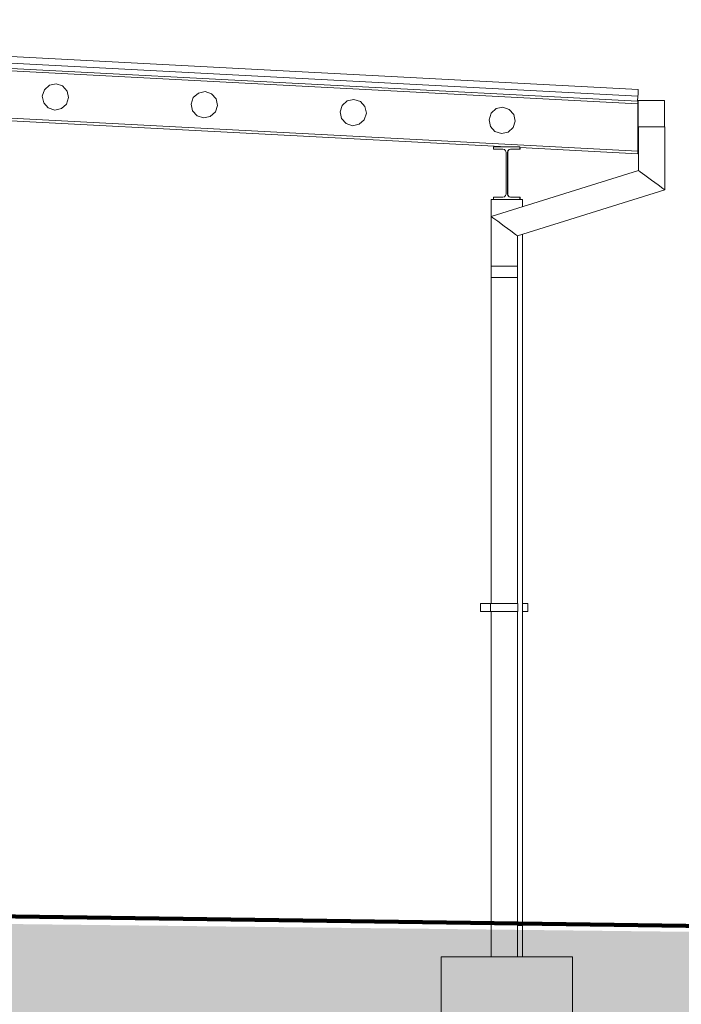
# Model space of a CAD drawing. Header units: metres. Extents: x -69 to 133, y -8 to 26.
# Tile 105 of 108: x 116.89 to 119.41, y -0.4 to 3.35. Entities that reach past the tile are written whole.
import ezdxf

# ---------------------------------------------------------------- set-up
doc = ezdxf.new("R2010")
doc.units = ezdxf.units.M
doc.header["$MEASUREMENT"] = 0
for name, color, linetype in [('10 Stütze', 7, 'Continuous'), ('20 Fundament', 7, 'Continuous'), ('30 Dachaufbau', 7, 'Continuous'), ('30 Dachentwässerung', 7, 'Continuous'), ('30 Dachstuhl', 7, 'Continuous'), ('60 Gelände 2D Übersicht', 7, 'Continuous'), ('90 Allgemein Beschriftung', 7, 'Continuous'), ('94 Genehmigungsplanung Bemaßung', 7, 'Continuous')]:
    doc.layers.add(name, color=color, linetype=linetype)
doc.styles.add('ERSTELLTER_STIL_2', font='arial.ttf')
doc.dimstyles.new('ERSTELLTER_STIL__1', dxfattribs={"dimtxt": 0.25, "dimasz": 0.19, "dimexe": 0.18, "dimexo": 0.1, "dimgap": 0, "dimtad": 1, "dimzin": 0, "dimdsep": 46, "dimtxsty": 'ERSTELLTER_STIL_2', "dimblk": 'ARROWHEAD_6', "dimblk1": 'ARROWHEAD_6', "dimblk2": 'ARROWHEAD_6', "dimcen": 0.09, "dimclrd": 7, "dimclre": 7, "dimclrt": 7, "dimazin": 0, "dimtfac": 1, "dimtdec": 4, "dimtmove": 0, "dimatfit": 3, "dimfxl": 1, "dimtolj": 1, "dimtzin": 0, "dimarcsym": 0})
doc.dimstyles.new('ERSTELLTER_STIL__3', dxfattribs={"dimtxt": 0.18, "dimasz": 0.3648, "dimexe": 0.18, "dimexo": 0.0625, "dimgap": 0, "dimtad": 0, "dimtih": 1, "dimtoh": 1, "dimdec": 4, "dimzin": 0, "dimdsep": 46, "dimcen": 0.09, "dimadec": 0, "dimazin": 0, "dimtfac": 1, "dimtdec": 4, "dimtmove": 0, "dimatfit": 3, "dimldrblk": 'ARROWHEAD_5', "dimfxl": 1, "dimtolj": 1, "dimtzin": 0, "dimarcsym": 0})

# ---------------------------------------------------------------- blocks, each defined once
blk = doc.blocks.new('*D83', base_point=(-33214.851, 0))
at = {"layer": '94 Genehmigungsplanung Bemaßung', "color": 7, "linetype": 'Continuous', "lineweight": 13}
for p, q in [((120.7437, 2.9591), (120.9437, 2.7591)), ((121.0312, 2.8591), (120.6562, 2.8591)), ((120.8437, -0.0426), (120.8437, 2.8591)), ((120.7437, 0.0574), (120.9437, -0.1426)), ((121.0312, -0.0426), (120.6562, -0.0426)), ((120.8437, -0.1926), (120.8437, -0.0426))]:
    blk.add_line(p, q, dxfattribs=at)
at = {"layer": '94 Genehmigungsplanung Bemaßung', "color": 7, "lineweight": 13, "char_height": 0.25, "attachment_point": 7, "rotation": 90, "style": 'ERSTELLTER_STIL_2'}
for s, insert in [('\\A1;{\\pql;\\fArial|b0|i0|c0|p0;\\W1.000000;22\\fArial|b0|i0|c0|p0;\\W1.000000;\\A1{\\H.66x;\\S5^  ;}}', (120.8079, 2.2519)), ('\\A1;{\\pql;\\fArial|b0|i0|c0|p0;\\W1.000000;2,90}', (120.7937, 0.821))]:
    blk.add_mtext(s, dxfattribs=dict(at, insert=insert))
blk = doc.blocks.new('ARROWHEAD_6')
at = {"color": 0, "linetype": 'Continuous', "lineweight": 0}
for p, q in [((-0.5, -0.5), (0.5, 0.5)), ((0, 0), (-1, 0))]:
    blk.add_line(p, q, dxfattribs=at)
blk = doc.blocks.new('*D84', base_point=(-33214.851, 0))
at = {"layer": '94 Genehmigungsplanung Bemaßung', "color": 7, "linetype": 'Continuous', "lineweight": 13}
for p, q in [((120.8437, 3.0835), (120.8437, 3.2335)), ((120.9437, 2.9835), (120.7437, 3.1835)), ((121.0312, 3.0835), (120.6562, 3.0835)), ((120.8437, 2.8591), (120.8437, 3.0835)), ((120.7437, 2.9591), (120.9437, 2.7591)), ((121.0312, 2.8591), (120.6562, 2.8591))]:
    blk.add_line(p, q, dxfattribs=at)
blk = doc.blocks.new('ARROWHEAD_5')
at = {"linetype": 'Continuous', "lineweight": 0}
blk.add_hatch(color=0, dxfattribs=at).paths.add_polyline_path([(-1, 0.2679), (0, 0), (-1, -0.2679)])
at = {"color": 0, "linetype": 'Continuous', "lineweight": 0}
blk.add_line((0, 0), (-1, 0), dxfattribs=at)

msp = doc.modelspace()

# ---------------------------------------------------------------- hatches: boundary and pattern name
at = {"layer": '60 Gelände 2D Übersicht', "linetype": 'Continuous', "lineweight": 18, "true_color": 0xffa8a8}
h = msp.add_hatch(dxfattribs=at)
h.set_pattern_fill('Boden__gewachsen_0001', color=21, style=0, pattern_type=2)
h.set_pattern_definition([(45, (-33214.85102, 0), (-0.2121320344, 0.2121320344), []), (45, (-33214.92173, 0.0707), (-0.424264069, 0.424264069), []), (45, (-33214.99244, 0.1414), (-0.424264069, 0.424264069), []), (135, (-33215.06315, 0.21213), (0.07071067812, 0.07071067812), [0.3, -0.3])])
h.paths.add_polyline_path([(93.429, -1.5636), (97.001, 0), (98.3997, -0.0197), (98.4284, -0.4), (98.3384, -0.4), (98.3384, -1), (98.8384, -1), (98.8384, -0.34), (113.8384, -0.34), (113.8384, -1), (114.3384, -1), (114.3384, -0.4), (114.2484, -0.4), (114.248, -0.0642), (128.4645, -0.228), (128.4026, -0.9299), (125.3898, -0.9755), (125.3605, -1.1391), (114.248, -1.25)])

# ---------------------------------------------------------------- linework, layer by layer
at = {"layer": '10 Stütze', "color": 7, "linetype": 'Continuous', "lineweight": 13}
msp.add_line((118.8084, -0.2195), (118.8084, -0.1), dxfattribs=at)
at = {"layer": '20 Fundament', "color": 7, "linetype": 'Continuous', "lineweight": 13}
for p, q in [((118.9984, -0.2195), (118.4984, -0.2195)), ((118.4984, -0.2195), (118.4984, -0.8195)), ((118.9984, -0.8195), (118.9984, -0.2195))]:
    msp.add_line(p, q, dxfattribs=at)
at = {"layer": '30 Dachaufbau', "color": 7, "linetype": 'Continuous', "lineweight": 13}
for p, q in [((114.4024, 3.3124), (119.2471, 3.0585)), ((114.4024, 3.2924), (119.246, 3.0386)), ((119.246, 3.0386), (119.2471, 3.0585))]:
    msp.add_line(p, q, dxfattribs=at)
at = {"layer": '30 Dachentwässerung', "color": 7, "linetype": 'Continuous', "lineweight": 13}
for p, q in [((119.2484, 3.0409), (119.3484, 3.0409)), ((119.2484, 2.9409), (119.2484, 3.0409)), ((119.3484, 3.0409), (119.3484, 2.9409)), ((119.3484, 2.9409), (119.2484, 2.9409)), ((119.2488, 2.9409), (119.2488, 2.7751)), ((119.3488, 2.9409), (119.3484, 2.9409)), ((119.3488, 2.9409), (119.3488, 2.7015)), ((119.2488, 2.7751), (118.6884, 2.6)), ((119.2555, 2.7702), (119.2488, 2.7751)), ((119.2738, 2.7567), (119.2555, 2.7702)), ((119.2988, 2.7383), (119.2738, 2.7567)), ((119.3238, 2.7199), (119.2988, 2.7383)), ((119.3488, 2.7015), (118.7884, 2.5265)), ((119.3421, 2.7065), (119.3238, 2.7199)), ((119.3488, 2.7015), (119.3421, 2.7065)), ((118.6951, 2.5951), (118.6884, 2.6)), ((118.6884, 2.6), (118.6884, 2.3669)), ((118.7134, 2.5817), (118.6951, 2.5951)), ((118.7384, 2.5633), (118.7134, 2.5817)), ((118.7634, 2.5449), (118.7384, 2.5633)), ((118.7817, 2.5314), (118.7634, 2.5449)), ((118.7884, 2.5265), (118.7817, 2.5314)), ((118.7884, 2.5265), (118.7884, 2.3669)), ((118.6884, 2.4105), (118.6951, 2.4105)), ((118.6951, 2.4105), (118.7134, 2.4105)), ((118.7134, 2.4105), (118.7384, 2.4105)), ((118.7384, 2.4105), (118.7634, 2.4105)), ((118.7634, 2.4105), (118.7817, 2.4105)), ((118.7817, 2.4105), (118.7884, 2.4105)), ((118.6884, 2.3669), (118.6884, 1.126)), ((118.6951, 2.3669), (118.6884, 2.3669)), ((118.7134, 2.3669), (118.6951, 2.3669)), ((118.7384, 2.3669), (118.7134, 2.3669)), ((118.7634, 2.3669), (118.7384, 2.3669)), ((118.7817, 2.3669), (118.7634, 2.3669)), ((118.7884, 2.3669), (118.7817, 2.3669)), ((118.7884, 2.3669), (118.7884, 1.126)), ((118.6864, 1.126), (118.6484, 1.126)), ((118.6484, 1.096), (118.6484, 1.126)), ((118.6933, 1.126), (118.6864, 1.126)), ((118.6864, 1.096), (118.6864, 1.126)), ((118.7124, 1.126), (118.6933, 1.126)), ((118.7384, 1.126), (118.7124, 1.126)), ((118.7644, 1.126), (118.7384, 1.126)), ((118.7834, 1.126), (118.7644, 1.126)), ((118.7904, 1.126), (118.7834, 1.126)), ((118.7904, 1.096), (118.7904, 1.126)), ((118.8284, 1.126), (118.8084, 1.126)), ((118.8284, 1.096), (118.8284, 1.126)), ((118.6864, 1.096), (118.6484, 1.096)), ((118.6933, 1.096), (118.6864, 1.096)), ((118.6884, 1.096), (118.6884, -0.2195)), ((118.7124, 1.096), (118.6933, 1.096)), ((118.7384, 1.096), (118.7124, 1.096)), ((118.7644, 1.096), (118.7384, 1.096)), ((118.7834, 1.096), (118.7644, 1.096)), ((118.7904, 1.096), (118.7834, 1.096)), ((118.7884, 1.096), (118.7884, -0.2195)), ((118.8284, 1.096), (118.8084, 1.096))]:
    msp.add_line(p, q, dxfattribs=at)
at = {"layer": '30 Dachstuhl', "color": 7, "linetype": 'Continuous', "lineweight": 13}
for p, q in [((119.2484, 3.0835), (114.4024, 3.3375)), ((119.2471, 3.0288), (114.4024, 3.2827)), ((114.4024, 3.1024), (119.2471, 2.8485)), ((118.7483, 2.8646), (114.4024, 3.0924)), ((116.9885, 3.0821), (116.9805, 3.0574)), ((117.0077, 3.0994), (116.9885, 3.0821)), ((117.0077, 3.0994), (116.9885, 3.0821)), ((117.033, 3.1048), (117.0077, 3.0994)), ((117.0077, 3.0994), (117.0077, 3.0994)), ((117.0576, 3.0968), (117.033, 3.1048)), ((117.033, 3.1048), (117.033, 3.1048)), ((117.075, 3.0775), (117.0576, 3.0968)), ((117.0803, 3.0522), (117.075, 3.0775)), ((117.5997, 3.0751), (117.5744, 3.0697)), ((117.6243, 3.0671), (117.5997, 3.0751)), ((117.5997, 3.0751), (117.5997, 3.0751)), ((119.2473, 3.0625), (119.2482, 3.0795)), ((119.2482, 3.0795), (119.2483, 3.0823)), ((119.2483, 3.0823), (119.2484, 3.0835)), ((116.9805, 3.0574), (116.9859, 3.0321)), ((117.0723, 3.0276), (117.0803, 3.0522)), ((117.5551, 3.0524), (117.5471, 3.0277)), ((117.5744, 3.0697), (117.5551, 3.0524)), ((117.5744, 3.0697), (117.5744, 3.0697)), ((117.5744, 3.0697), (117.5744, 3.0697)), ((117.6416, 3.0478), (117.6243, 3.0671)), ((117.647, 3.0225), (117.6416, 3.0478)), ((118.141, 3.04), (118.1218, 3.0227)), ((118.1663, 3.0454), (118.141, 3.04)), ((118.141, 3.04), (118.141, 3.04)), ((118.191, 3.0374), (118.1663, 3.0454)), ((118.1663, 3.0454), (118.1663, 3.0454)), ((118.2083, 3.0181), (118.191, 3.0374)), ((119.2461, 3.0388), (119.2471, 3.0388)), ((119.2471, 3.0597), (119.2473, 3.0625)), ((119.2471, 3.0585), (119.2471, 3.0597)), ((119.2471, 3.0388), (119.2471, 3.0288)), ((119.2471, 3.0388), (119.2471, 3.0388)), ((116.9859, 3.0321), (117.0032, 3.0129)), ((117.0032, 3.0129), (117.0278, 3.0049)), ((117.0278, 3.0049), (117.0531, 3.0103)), ((117.0531, 3.0103), (117.0723, 3.0276)), ((117.5471, 3.0277), (117.5525, 3.0024)), ((117.5525, 3.0024), (117.5698, 2.9832)), ((117.639, 2.9979), (117.647, 3.0225)), ((118.1218, 3.0227), (118.1138, 2.998)), ((118.1218, 3.0227), (118.1218, 3.0227)), ((118.2137, 2.9928), (118.2083, 3.0181)), ((118.7077, 3.0103), (118.6884, 2.993)), ((118.733, 3.0157), (118.7077, 3.0103)), ((118.7077, 3.0103), (118.7077, 3.0103)), ((118.7576, 3.0077), (118.733, 3.0157)), ((118.733, 3.0157), (118.733, 3.0157)), ((118.7749, 2.9884), (118.7576, 3.0077)), ((119.2471, 3.0288), (119.2471, 2.8485)), ((117.5698, 2.9832), (117.5945, 2.9752)), ((117.5945, 2.9752), (117.6198, 2.9806)), ((117.6198, 2.9806), (117.639, 2.9979)), ((118.1138, 2.998), (118.1192, 2.9727)), ((118.1192, 2.9727), (118.1365, 2.9535)), ((118.1864, 2.9509), (118.2057, 2.9682)), ((118.2057, 2.9682), (118.2137, 2.9928)), ((118.6884, 2.993), (118.6804, 2.9683)), ((118.6804, 2.9683), (118.6858, 2.943)), ((118.7723, 2.9385), (118.7803, 2.9631)), ((118.7803, 2.9631), (118.7749, 2.9884)), ((118.1365, 2.9535), (118.1611, 2.9455)), ((118.1365, 2.9535), (118.1365, 2.9535)), ((118.1611, 2.9455), (118.1864, 2.9509)), ((118.1611, 2.9455), (118.1611, 2.9455)), ((118.6858, 2.943), (118.7031, 2.9238)), ((118.7531, 2.9212), (118.7723, 2.9385)), ((118.7031, 2.9238), (118.7278, 2.9158)), ((118.7031, 2.9238), (118.7031, 2.9238)), ((118.7278, 2.9158), (118.7531, 2.9212)), ((118.7278, 2.9158), (118.7278, 2.9158)), ((118.7979, 2.8646), (118.6979, 2.8646)), ((118.6979, 2.8646), (118.6979, 2.8561)), ((118.6979, 2.8561), (118.7331, 2.8561)), ((118.7331, 2.8561), (118.7391, 2.8545)), ((118.7391, 2.8545), (118.7435, 2.8501)), ((118.7435, 2.8501), (118.7451, 2.8441)), ((118.7507, 2.8441), (118.7523, 2.8501)), ((118.7516, 2.8441), (118.7532, 2.8501)), ((118.7523, 2.8501), (118.7567, 2.8545)), ((118.7532, 2.8501), (118.7576, 2.8545)), ((118.7567, 2.8545), (118.7627, 2.8561)), ((118.7576, 2.8545), (118.7636, 2.8561)), ((118.7627, 2.8561), (118.7979, 2.8561)), ((118.7979, 2.8561), (118.7979, 2.8646)), ((119.2471, 2.8385), (118.7979, 2.8621)), ((118.7988, 2.8561), (118.7979, 2.8561)), ((118.7988, 2.8561), (118.7988, 2.862)), ((118.7451, 2.8441), (118.7451, 2.6851)), ((118.7507, 2.6851), (118.7507, 2.8441)), ((118.7516, 2.6851), (118.7516, 2.8441)), ((119.2471, 2.8485), (119.2471, 2.8385)), ((118.6884, 2.6646), (118.6979, 2.6646)), ((118.6884, 2.6), (118.6884, 2.6646)), ((118.7331, 2.6731), (118.6979, 2.6731)), ((118.6979, 2.6731), (118.6979, 2.6646)), ((118.6979, 2.6646), (118.7979, 2.6646)), ((118.7391, 2.6748), (118.7331, 2.6731)), ((118.7435, 2.6791), (118.7391, 2.6748)), ((118.7451, 2.6851), (118.7435, 2.6791)), ((118.7523, 2.6791), (118.7507, 2.6851)), ((118.7532, 2.6791), (118.7516, 2.6851)), ((118.7567, 2.6748), (118.7523, 2.6791)), ((118.7576, 2.6748), (118.7532, 2.6791)), ((118.7627, 2.6731), (118.7567, 2.6748)), ((118.7636, 2.6731), (118.7576, 2.6748)), ((118.7979, 2.6731), (118.7627, 2.6731)), ((118.7979, 2.6646), (118.7979, 2.6731)), ((118.7988, 2.6731), (118.7979, 2.6731)), ((118.7979, 2.6646), (118.8084, 2.6646)), ((118.7988, 2.6646), (118.7988, 2.6731)), ((118.8084, 2.6375), (118.8084, 2.6646)), ((118.8084, -0.1), (118.8084, 2.5328)), ((118.7884, -0.1), (118.8084, -0.1))]:
    msp.add_line(p, q, dxfattribs=at)
at = {"layer": '60 Gelände 2D Übersicht', "color": 7, "linetype": 'Continuous', "lineweight": 100}
msp.add_line((114.248, -0.0287), (128.5125, -0.2287), dxfattribs=at)

# ---------------------------------------------------------------- dimensions: what is measured, and where the dimension line sits
at = {"layer": '94 Genehmigungsplanung Bemaßung', "color": 7, "linetype": 'Continuous', "lineweight": 13}
for base, p1, p2, picture, middle in [((120.8437, 2.8591), (118.7884, -0.0426), (118.7988, 2.8591), '*D83', (120.6687, 1.1446)), ((120.8437, 3.0835), (118.7988, 2.8591), (119.2479, 3.0835), '*D84', (120.6687, 2.7787))]:
    dim = msp.add_linear_dim(base=base, p1=p1, p2=p2, angle=90, dimstyle='ERSTELLTER_STIL__1', dxfattribs=at)
    dim.commit()
    dim.dimension.update_dxf_attribs({"geometry": picture, "text_midpoint": middle, "dimtype": 160, "text_rotation": 90})

# ---------------------------------------------------------------- leaders
at = {"layer": '90 Allgemein Beschriftung', "color": 7, "linetype": 'Continuous', "lineweight": 13, "annotation_type": 0, "has_hookline": 1, "hookline_direction": 0, "text_width": 1.9636}
msp.add_leader([(116.2302, -0.0565), (116.2302, -0.7842), (117.2302, -0.7744)], dimstyle='ERSTELLTER_STIL__3', dxfattribs=at)

doc.saveas('drawing.dxf')
